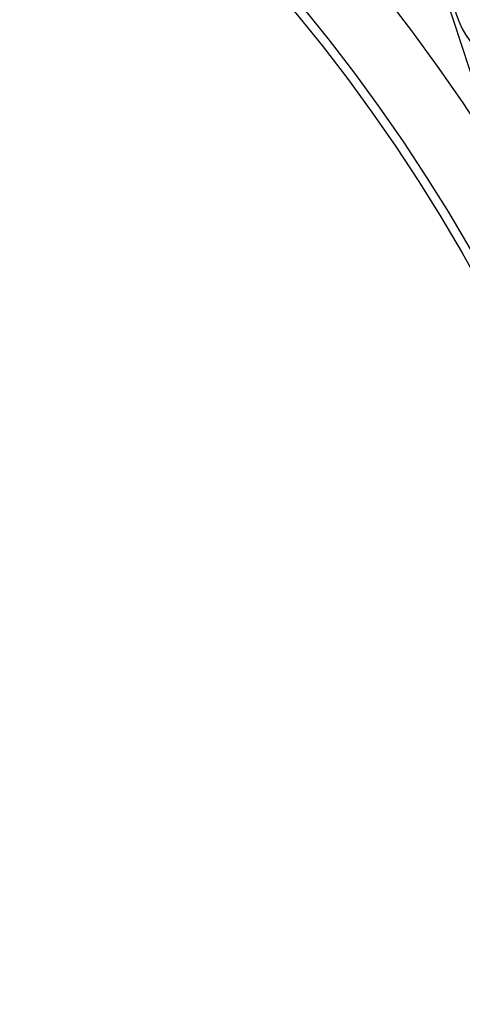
# Model space of a CAD drawing. Header units: inches. Extents: x 170 to 284, y 215 to 248.
# Tile 169 of 195: x 186.5802 to 186.6335, y 224.6588 to 224.7773. Entities that reach past the tile are written whole.
import ezdxf

# ---------------------------------------------------------------- set-up
doc = ezdxf.new("R2010")
doc.units = ezdxf.units.IN
doc.header["$LTSCALE"] = 0.25
doc.header["$MEASUREMENT"] = 0
doc.layers.add('ANNOTATIONS', color=1, linetype='Continuous')
doc.layers.add('RH BENCH MOUNT', color=7, linetype='Continuous')
doc.styles.add('ARIAL', font='arial.ttf', dxfattribs={"height": 0.09375})
doc.dimstyles.new('STANDARD$0', dxfattribs={"dimtxt": 0.09375, "dimasz": 0.09375, "dimexe": 0.03125, "dimexo": 0.046875, "dimgap": 0.09, "dimtad": 0, "dimtih": 1, "dimtoh": 1, "dimdec": 4, "dimzin": 0, "dimdsep": 46, "dimtxsty": 'ARIAL', "dimcen": 0.09, "dimadec": 0, "dimazin": 0, "dimtfac": 1, "dimtdec": 4, "dimtofl": 0, "dimtmove": 0, "dimatfit": 1, "dimfxl": 1, "dimtolj": 1, "dimtzin": 0, "dimarcsym": 0})
pattern_1 = [(45, (176.0930244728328, 218.320867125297), (-0.03026527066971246, 0.03026527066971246), [])]

# ---------------------------------------------------------------- blocks, each defined once
blk = doc.blocks.new('*D44')
at = {"layer": 'ANNOTATIONS', "color": 0, "lineweight": -2, "transparency": 16777216}
for p, q in [((185.9644948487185, 225.4792255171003), (185.9644948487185, 226.2131025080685)), ((187.3643717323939, 224.3791894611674), (187.3643717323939, 226.2131025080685)), ((186.0582448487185, 226.1818525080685), (186.3541591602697, 226.1818525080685)), ((187.2706217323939, 226.1818525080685), (186.9747074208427, 226.1818525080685))]:
    blk.add_line(p, q, dxfattribs=at)
at = {"layer": 'ANNOTATIONS', "color": 0, "transparency": 16777216}
for points in [[(186.0582448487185, 226.1974775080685), (186.0582448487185, 226.1662275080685), (185.9644948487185, 226.1818525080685)], [(187.2706217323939, 226.1974775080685), (187.2706217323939, 226.1662275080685), (187.3643717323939, 226.1818525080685)]]:
    blk.add_solid(points, dxfattribs=at)
at = {"layer": 'defpoints', "color": 0, "transparency": 16777216}
for p in [(187.3643717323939, 226.1818525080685), (185.9644948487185, 225.4323505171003), (187.3643717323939, 224.3323144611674)]:
    blk.add_point(p, dxfattribs=at)
at = {"layer": 'ANNOTATIONS', "color": 0, "transparency": 16777216, "insert": (186.6644332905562, 226.1818525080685), "char_height": 0.09375, "attachment_point": 5, "style": 'ARIAL'}
blk.add_mtext('\\A1;DIM "A"', dxfattribs=at)

msp = doc.modelspace()

# ---------------------------------------------------------------- hatches: boundary and pattern name
at = {"layer": 'RH BENCH MOUNT'}
h = msp.add_hatch(dxfattribs=at)
h.set_pattern_fill('ANSI31', color=256, scale=0.34241245, angle=2.8e-322, style=0)
h.set_pattern_definition([(45, (176.1263761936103, 218.320867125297), (-0.03026527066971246, 0.03026527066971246), [])])
edge = h.paths.add_edge_path(flags=0)
edge.add_arc((186.41301658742, 224.2130895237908), 0.021400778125, 89.9999999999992, 390.52248781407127, ccw=False)
edge.add_line((186.41301658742, 224.2344903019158), (186.485779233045, 224.2344903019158))
edge.add_arc((186.485779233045, 224.6453852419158), 0.4108949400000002, 270, 450.0000000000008)
edge.add_line((186.485779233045, 225.0562801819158), (186.00212164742, 225.0562801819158))
edge.add_arc((186.00212164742, 225.0605603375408), 0.004280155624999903, 180.0000000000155, 269.9999999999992, ccw=False)
edge.add_line((185.997841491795, 225.0605603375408), (185.997841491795, 225.1033618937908))
edge.add_arc((186.00212164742, 225.1033618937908), 0.004280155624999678, 360, 540, ccw=False)
edge.add_line((186.006401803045, 225.1033618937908), (186.006401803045, 225.0605603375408))
edge.add_line((186.006401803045, 225.0605603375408), (186.003169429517, 225.0605603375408))
edge.add_line((186.003169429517, 225.0605603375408), (186.003169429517, 225.1033618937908))
edge.add_arc((186.00212164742, 225.1033618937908), 0.001047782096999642, 360, 540.0000000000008)
edge.add_line((186.001073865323, 225.1033618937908), (186.001073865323, 225.0605603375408))
edge.add_arc((186.00212164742, 225.0605603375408), 0.001047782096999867, 180, 270)
edge.add_line((186.00212164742, 225.0595125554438), (186.485779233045, 225.0595125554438))
edge.add_arc((186.485779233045, 224.6453852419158), 0.4141273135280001, 269.9999999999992, 450, ccw=False)
edge.add_line((186.485779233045, 224.2312579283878), (186.41301658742, 224.2312579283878))
edge.add_arc((186.41301658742, 224.2130895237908), 0.018168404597, 450.0000000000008, 750.5224878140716)
edge.add_arc((186.4277648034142, 224.221784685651), 0.001047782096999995, 390.5224878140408, 495.0000000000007)
edge.add_line((186.4270239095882, 224.222525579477), (186.4183287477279, 224.2138304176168))
edge.add_line((186.4183287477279, 224.2138304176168), (186.4160431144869, 224.2161160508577))
edge.add_line((186.4160431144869, 224.2161160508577), (186.4247382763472, 224.224811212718))
edge.add_arc((186.4277648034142, 224.221784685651), 0.004280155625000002, 390.522487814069, 495.0000000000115, ccw=False)
h = msp.add_hatch(dxfattribs=at)
h.set_pattern_fill('ANSI31', color=256, scale=0.34241245, style=0)
h.set_pattern_definition(pattern_1)
edge = h.paths.add_edge_path(flags=0)
edge.add_line((186.4524275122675, 225.0520000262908), (186.1100150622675, 225.0520000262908))
edge.add_line((186.1100150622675, 225.0520000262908), (186.1100150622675, 225.0562801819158))
edge.add_line((186.1100150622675, 225.0562801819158), (186.4524275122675, 225.0562801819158))
edge.add_arc((186.4524275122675, 224.6453852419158), 0.4108949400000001, 269.9999999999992, 450, ccw=False)
edge.add_line((186.4524275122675, 224.2344903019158), (186.3796648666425, 224.2344903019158))
edge.add_line((186.3796648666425, 224.2344903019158), (186.3796648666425, 224.2387704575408))
edge.add_line((186.3796648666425, 224.2387704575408), (186.4524275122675, 224.2387704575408))
edge.add_arc((186.4524275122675, 224.6453852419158), 0.406614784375, 270, 450.0000000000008)
h = msp.add_hatch(dxfattribs=at)
h.set_pattern_fill('ANSI32', color=256, scale=0.34241245, angle=2.8e-322, style=0)
h.set_pattern_definition([(45, (176.0930244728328, 218.320867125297), (-0.09079581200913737, 0.09079581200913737), []), (45, (176.1535550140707, 218.320867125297), (-0.09079581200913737, 0.09079581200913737), [])])
edge = h.paths.add_edge_path(flags=0)
edge.add_arc((186.4524275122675, 224.6453852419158), 0.2182879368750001, 180, 540, ccw=False)
edge = h.paths.add_edge_path(flags=0)
edge.add_arc((186.4524275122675, 224.6453852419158), 0.2097276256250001, 180, 540, ccw=False)
h = msp.add_hatch(dxfattribs=at)
h.set_pattern_fill('ANSI31', color=256, scale=0.34241245, angle=2.8e-322, style=0)
h.set_pattern_definition(pattern_1)
edge = h.paths.add_edge_path(flags=0)
edge.add_arc((186.6407325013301, 224.8095885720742), 0.001712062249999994, 288.1322229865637, 310.3426432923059)
edge.add_line((186.641840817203, 224.8082836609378), (186.6434035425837, 224.8064437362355))
edge.add_arc((186.6407325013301, 224.8095885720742), 0.004126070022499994, 288.1322229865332, 310.3426432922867, ccw=False)
edge.add_arc((186.6379618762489, 224.8180491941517), 0.01302879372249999, 239.6083903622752, 288.1322229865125, ccw=False)
edge.add_arc((186.641016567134, 224.8223643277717), 0.01830194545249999, 198.1322229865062, 238.19359599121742, ccw=False)
edge.add_arc((186.6348012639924, 224.820328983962), 0.01176186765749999, 130.2730806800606, 198.1322229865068, ccw=False)
edge.add_arc((186.6379938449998, 224.8179515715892), 0.01566536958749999, 433.3892910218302, 493.5630227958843, ccw=False)
edge.add_arc((186.6355406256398, 224.8086089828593), 0.02532140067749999, 410.98647118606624, 434.1131563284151, ccw=False)
edge.add_arc((186.641303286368, 224.8171977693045), 0.01504902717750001, 370.2879413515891, 407.4468726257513, ccw=False)
edge.add_arc((186.6290753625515, 224.8145986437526), 0.02754708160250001, 291.4407261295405, 371.0647967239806, ccw=False)
edge.add_arc((186.6433984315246, 224.7813129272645), 0.008748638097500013, 479.0908419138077, 626.0736552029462)
edge.add_arc((186.6439299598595, 224.7158754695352), 0.05672062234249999, 377.70285871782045, 451.14212272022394, ccw=False)
edge.add_arc((186.4938338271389, 224.6654619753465), 0.2150521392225, 361.5582505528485, 378.3382766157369, ccw=False)
edge.add_arc((186.6799590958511, 224.6715385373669), 0.02884824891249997, 303.2910664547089, 359.5459797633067, ccw=False)
edge.add_arc((186.7134001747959, 224.6250930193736), 0.0284373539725, 488.2528168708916, 541.8512905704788)
edge.add_arc((186.6998972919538, 224.6250669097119), 0.01494630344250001, 183.423663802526, 238.6794151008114)
edge.add_arc((186.7025865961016, 224.6278572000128), 0.0187470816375, 236.0900975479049, 269.5718389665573)
edge.add_arc((186.7019739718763, 224.6225762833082), 0.0134739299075, 272.0097804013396, 310.4058687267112)
edge.add_arc((186.7065990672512, 224.6167046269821), 0.006011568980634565, 313.1147555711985, 333.8497966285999)
edge.add_arc((186.6950332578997, 224.6205556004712), 0.01816498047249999, 339.0314830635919, 378.1322229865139)
edge.add_arc((186.7018993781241, 224.6228040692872), 0.01094007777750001, 378.1322229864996, 468.1322229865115)
edge.add_arc((186.6990754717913, 224.6314273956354), 0.001866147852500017, 468.1322229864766, 483.774469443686)
edge.add_line((186.6980380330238, 224.6329785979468), (186.6966960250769, 224.6349851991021))
edge.add_arc((186.6990754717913, 224.6314273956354), 0.004280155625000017, 468.13222298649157, 483.7744694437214, ccw=False)
edge.add_arc((186.7018993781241, 224.6228040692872), 0.01335408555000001, 378.1322229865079, 468.13222298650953, ccw=False)
edge.add_arc((186.6950332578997, 224.6205556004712), 0.020578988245, 338.7435812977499, 378.13222298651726, ccw=False)
edge.add_arc((186.7065990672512, 224.6167046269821), 0.008425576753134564, 312.7098901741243, 334.631933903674, ccw=False)
edge.add_arc((186.7019739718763, 224.6225762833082), 0.01588793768, 271.82252524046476, 310.60280367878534, ccw=False)
edge.add_arc((186.7025865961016, 224.6278572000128), 0.02116108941, 236.2367537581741, 269.7093947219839, ccw=False)
edge.add_arc((186.6998972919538, 224.6250669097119), 0.01736031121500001, 183.3124711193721, 238.498076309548, ccw=False)
edge.add_arc((186.7134001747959, 224.6250930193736), 0.030851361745, 128.0503802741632, 181.9117605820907, ccw=False)
edge.add_arc((186.6799590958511, 224.6715385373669), 0.02643424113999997, 303.0739325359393, 359.4558360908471)
edge.add_arc((186.4938338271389, 224.6654619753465), 0.21263813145, 361.5698914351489, 378.3419125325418)
edge.add_arc((186.6439299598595, 224.7158754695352), 0.05430661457, 377.6888496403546, 451.2467578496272)
edge.add_arc((186.6433984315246, 224.7813129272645), 0.01116264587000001, 118.193261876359, 266.66131017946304, ccw=False)
edge.add_arc((186.6290753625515, 224.8145986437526), 0.02513307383, 291.1036231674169, 371.1028807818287)
edge.add_arc((186.641303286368, 224.8171977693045), 0.01263501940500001, 370.2152702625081, 407.1149197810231)
edge.add_arc((186.6355406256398, 224.8086089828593), 0.022907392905, 411.1765293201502, 434.1519381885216)
edge.add_arc((186.6379938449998, 224.8179515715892), 0.01325136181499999, 433.3244634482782, 493.8674727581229)
edge.add_arc((186.6348012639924, 224.820328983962), 0.009347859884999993, 489.8547471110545, 558.132222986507)
edge.add_arc((186.641016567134, 224.8223643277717), 0.01588793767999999, 198.1322229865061, 238.0844018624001)
edge.add_arc((186.6379618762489, 224.8180491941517), 0.01061478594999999, 239.7667243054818, 288.1322229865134)

# ---------------------------------------------------------------- linework, layer by layer
msp.add_line((186.623205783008, 224.80523915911), (186.6376452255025, 224.7611456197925), dxfattribs=at)
for radius in [0.218287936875, 0.2097276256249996, 0.20865758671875]:
    msp.add_circle((186.4524275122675, 224.6453852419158), radius, dxfattribs=at)
for centre, radius, start, end in [((186.4524275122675, 224.6453852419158), 0.4141273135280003, 269.9999999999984, 90), ((186.4524275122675, 224.6453852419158), 0.4108949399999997, 269.9999999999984, 90), ((186.4524275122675, 224.6453852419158), 0.406614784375, 269.9999999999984, 90), ((186.6433984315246, 224.7813129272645), 0.01116264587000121, 118.1932618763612, 266.6613101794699)]:
    msp.add_arc(centre, radius, start, end, dxfattribs=at)

# ---------------------------------------------------------------- dimensions: what is measured, and where the dimension line sits
at = {"layer": 'ANNOTATIONS'}
dim = msp.add_linear_dim(base=(187.3643717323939, 226.1818525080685), p1=(185.9644948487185, 225.4323505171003), p2=(187.3643717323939, 224.3323144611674), text='DIM "A"', dimstyle='STANDARD$0', dxfattribs=at)
dim.commit()
dim.dimension.update_dxf_attribs({"geometry": '*D44', "text_midpoint": (186.6644332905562, 226.1818525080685)})

doc.saveas('drawing.dxf')
